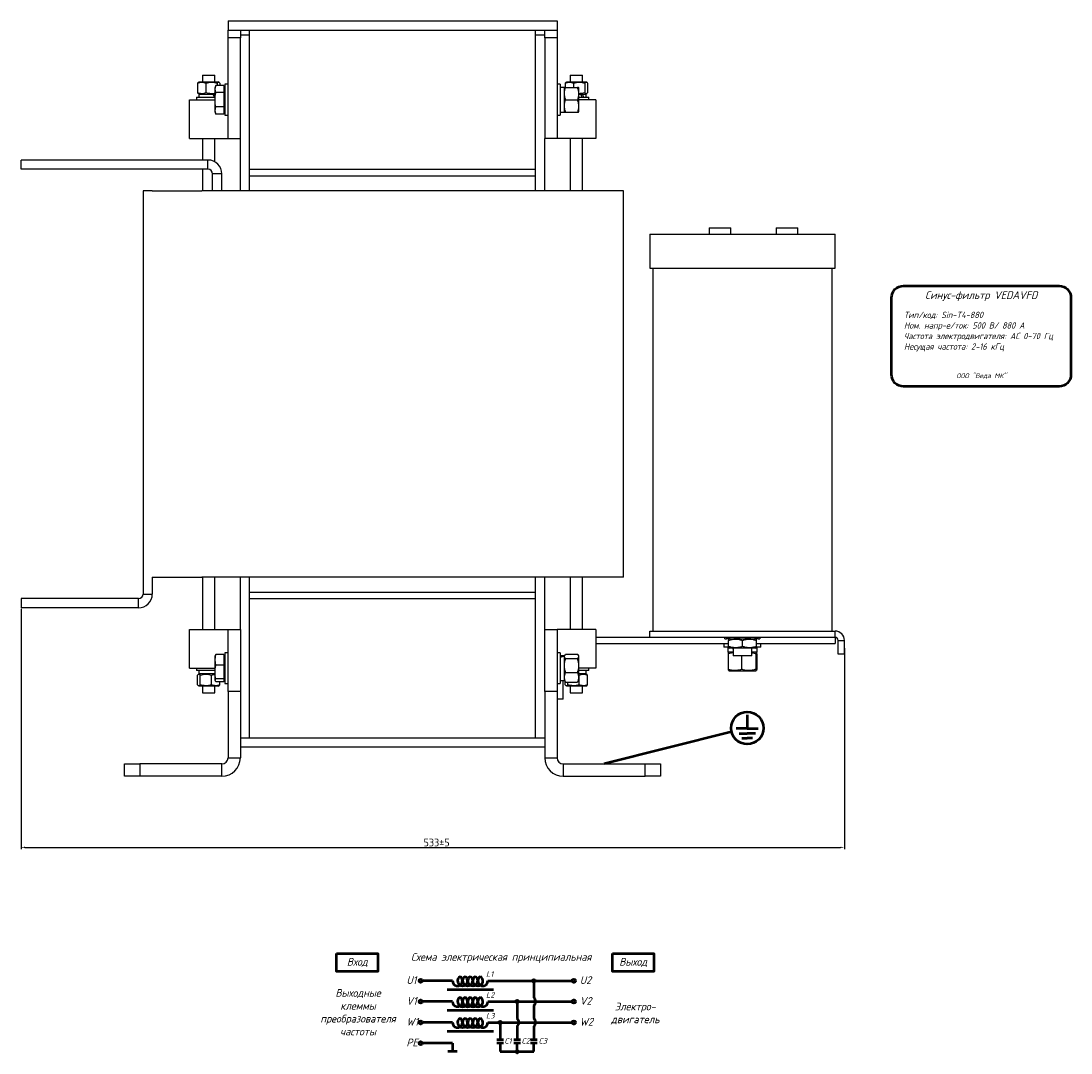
# Model space of a CAD drawing. Header units: millimetres. Extents: x -674 to 673, y -298 to 908.
# Tile 3 of 3: x -7 to 673, y 220 to 888. Entities that reach past the tile are written whole.
import ezdxf

# ---------------------------------------------------------------- set-up
doc = ezdxf.new("R2010")
doc.units = ezdxf.units.MM
doc.layers.get('0').update_dxf_attribs({"lineweight": 50})
doc.styles.add('GOST-2.304_Type-B', font='GOST Common.ttf')
doc.styles.add('GOST-2.304_Type-B_italic', font='GOST Common Italic.ttf')
doc.dimstyles.new('ISO-25', dxfattribs={"dimtxt": 5, "dimasz": 2.5, "dimexe": 1.25, "dimexo": 0.625, "dimtad": 1, "dimtoh": 1, "dimdec": 0, "dimtxsty": 'GOST-2.304_Type-B', "dimcen": 2.5, "dimadec": 0, "dimazin": 0, "dimtfac": 1, "dimtdec": 0, "dimtmove": 0, "dimatfit": 3, "dimfxl": 1, "dimarcsym": 0})

# ---------------------------------------------------------------- blocks, each defined once
blk = doc.blocks.new('Схема')
for points in [[(126.85, -17.74, 1), (128.61, -17.74, 1)], [(115.97, -31.21, 1), (117.72, -31.21, 1)], [(105.05, -44.68, 1), (106.8, -44.68, 1)], [(115.97, -63.61, 1), (117.72, -63.61, 1)]]:
    blk.add_hatch(color=0).paths.add_polyline_path(points)
for p, q in [((74.98, -17.74), (55.53, -17.74)), ((97.97, -17.74), (128.61, -17.74)), ((127.73, -17.74), (152.48, -17.74)), ((127.73, -17.74), (127.73, -28.73)), ((71.66, -23.35), (101.59, -23.35)), ((74.98, -31.21), (55.53, -31.21)), ((97.97, -31.21), (130.42, -31.21)), ((116.85, -31.21), (116.85, -42.2)), ((127.73, -33.69), (127.73, -42.2)), ((130.42, -31.21), (152.48, -31.21)), ((71.66, -36.81), (101.59, -36.81)), ((74.98, -44.68), (55.53, -44.68)), ((97.97, -44.68), (136.56, -44.68)), ((105.93, -44.68), (105.93, -55.73)), ((116.85, -47.16), (116.85, -55.73)), ((127.73, -47.16), (127.73, -55.73)), ((136.56, -44.68), (152.48, -44.68)), ((71.66, -50.28), (101.59, -50.28)), ((74.98, -58.14), (55.53, -58.14)), ((74.98, -58.14), (74.98, -63.61)), ((103.73, -55.73), (108.12, -55.73)), ((103.73, -57.8), (108.12, -57.8)), ((105.93, -57.8), (105.93, -63.61)), ((114.65, -55.73), (119.04, -55.73)), ((114.65, -57.8), (119.04, -57.8)), ((116.85, -63.61), (116.85, -57.8)), ((125.53, -55.73), (129.93, -55.73)), ((125.53, -57.8), (129.93, -57.8)), ((127.73, -63.61), (127.73, -57.8)), ((77.95, -63.61), (72.01, -63.61)), ((105.93, -63.61), (120.07, -63.61)), ((116.85, -63.61), (127.73, -63.61))]:
    blk.add_line(p, q)
for points in [[(0, 0), (26.76, 0), (26.76, -11.69), (0, -11.69)], [(178.58, 0), (205.34, 0), (205.34, -11.69), (178.58, -11.69)]]:
    blk.add_lwpolyline(points, close=True)
for centre in [(54.46, -17.74), (153.56, -17.74), (54.46, -31.21), (153.56, -31.21), (54.46, -44.68), (153.56, -44.68), (54.46, -58.14)]:
    blk.add_circle(centre, 1.08)
at = {"color": 0}
for centre in [(127.73, -17.74), (116.85, -31.21), (105.93, -44.68), (116.85, -63.61)]:
    blk.add_circle(centre, 0.876, dxfattribs=at)
for centre, radius, start, end in [((78.26, -17.74), 3.28, 180, 60), ((81.54, -17.74), 3.28, 120, 60), ((84.83, -17.74), 3.28, 120, 60), ((88.11, -17.74), 3.28, 120, 60), ((91.4, -17.74), 3.28, 120, 60), ((94.68, -17.74), 3.28, 120, 0), ((78.26, -31.21), 3.28, 180, 60), ((81.54, -31.21), 3.28, 120, 60), ((84.83, -31.21), 3.28, 120, 60), ((88.11, -31.21), 3.28, 120, 60), ((91.4, -31.21), 3.28, 120, 60), ((94.68, -31.21), 3.28, 120, 0), ((125.73, -31.21), 3.19, 308.94144, 51.05856), ((78.26, -44.68), 3.28, 180, 60), ((81.54, -44.68), 3.28, 120, 60), ((84.83, -44.68), 3.28, 120, 60), ((88.11, -44.68), 3.28, 120, 60), ((91.4, -44.68), 3.28, 120, 60), ((94.68, -44.68), 3.28, 120, 0), ((114.84, -44.68), 3.19, 308.94144, 51.05856), ((125.73, -44.68), 3.19, 308.94144, 51.05856)]:
    blk.add_arc(centre, radius, start, end)
at = {"style": 'GOST-2.304_Type-B_italic'}
for s, insert, char_height, width, attachment_point in [('Схема электрическая принципиальная', (106.53, -2.96), 5, 143.4834, 5), ('Вход', (13.38, -5.84), 5, 26.7633, 5), ('Выход', (191.96, -5.84), 5, 26.7633, 5), ('L1', (96.71, -11.66), 3.5, 76.8291, 1), ('U1', (45.18, -14.79), 5, 144.0546, 1), ('U2', (157.44, -14.79), 5, 144.0546, 1), ('Выходные\\Pклеммы\\Pпреобразователя\\Pчастоты', (13.88, -38.1), 5, 26.7633, 5), ('L2', (96.71, -25.13), 3.5, 76.8291, 1), ('V1', (45.18, -28.26), 5, 144.0546, 1), ('V2', (157.44, -28.26), 5, 144.0546, 1), ('Электро-\\Pдвигатель', (193.3, -38.93), 5, 17.1809, 5), ('L3', (96.71, -38.59), 3.5, 76.8291, 1), ('W1', (45.18, -41.72), 5, 144.0546, 1), ('W2', (157.44, -41.72), 5, 144.0546, 1), ('PE', (45.18, -55.19), 5, 144.0546, 1), ('C1', (108.57, -54.89), 3.5, 76.8291, 1), ('C2', (119.64, -54.89), 3.5, 76.8291, 1), ('C3', (130.7, -54.89), 3.5, 76.8291, 1)]:
    blk.add_mtext(s, dxfattribs=dict(at, insert=insert, char_height=char_height, width=width, attachment_point=attachment_point))
blk = doc.blocks.new('Шильдик')
blk.add_lwpolyline([(7.68, 7.68), (108.51, 7.68, -0.414214), (116.19, 0), (116.19, -49.84, -0.414214), (108.51, -57.52), (7.68, -57.52, -0.414214), (0, -49.84), (0, 0, -0.414214)], format="xyb", close=True)
at = {"style": 'GOST-2.304_Type-B_italic'}
for s, insert, char_height, width, attachment_point in [('Синус-фильтр VEDAVFD', (58.1, 0.99), 5, 100.8313, 5), ('Тип/код: Sin-T4-880\\PНом. напр-е/ток: 500 В/ 880 А\\PЧастота электродвигателя: АС 0-70 Гц\\PНесущая частота: 2-16 кГц', (8.05, -9.11), 4.096, 109.2167, 1), ('ООО "Веда МК"', (58.21, -50.78), 3.072, 115.9587, 5)]:
    blk.add_mtext(s, dxfattribs=dict(at, insert=insert, char_height=char_height, width=width, attachment_point=attachment_point))
blk = doc.blocks.new('*D63')
at = {"color": 0, "linetype": 'Continuous', "lineweight": -2, "transparency": 16777216}
for p, q in [((-6.81, 507.35), (-6.81, 351.72)), ((526.19, 481.85), (526.19, 351.72)), ((-4.31, 352.97), (523.69, 352.97))]:
    blk.add_line(p, q, dxfattribs=at)
at = {"color": 0, "linetype": 'Continuous', "transparency": 16777216}
for points in [[(-4.31, 353.39), (-4.31, 352.56), (-6.81, 352.97)], [(523.69, 353.39), (523.69, 352.56), (526.19, 352.97)]]:
    blk.add_solid(points, dxfattribs=at)
at = {"layer": 'Defpoints', "color": 0, "linetype": 'Continuous', "transparency": 16777216}
for p in [(-6.81, 507.97), (526.19, 482.47), (526.19, 352.97)]:
    blk.add_point(p, dxfattribs=at)
at = {"color": 0, "linetype": 'Continuous', "lineweight": 18, "transparency": 16777216, "insert": (262.19, 358.6), "char_height": 5, "attachment_point": 2, "style": 'GOST-2.304_Type-B'}
blk.add_mtext('533±5', dxfattribs=at)

msp = doc.modelspace()

# ---------------------------------------------------------------- linework, layer by layer
at = {"color": 7, "linetype": 'Continuous', "lineweight": 25}
for p, q in [((127.19, 887.97), (127.19, 881.97)), ((127.19, 887.97), (340.19, 887.97)), ((340.19, 887.97), (340.19, 881.97)), ((127.19, 881.97), (135.19, 881.97)), ((127.19, 876.97), (127.19, 881.97)), ((135.19, 876.97), (127.19, 876.97)), ((127.19, 811.97), (127.19, 876.97)), ((135.19, 881.97), (141.19, 881.97)), ((135.19, 881.97), (135.19, 876.97)), ((135.19, 878.97), (141.19, 878.97)), ((135.19, 811.97), (135.19, 876.97)), ((141.19, 791.97), (141.19, 881.97)), ((141.19, 881.97), (326.19, 881.97)), ((141.19, 777.97), (141.19, 878.97)), ((326.19, 881.97), (332.19, 881.97)), ((326.19, 791.97), (326.19, 881.97)), ((326.19, 777.97), (326.19, 878.97)), ((326.19, 878.97), (332.19, 878.97)), ((332.19, 876.97), (332.19, 881.97)), ((332.19, 881.97), (340.19, 881.97)), ((340.19, 876.97), (332.19, 876.97)), ((332.19, 876.97), (332.19, 811.97)), ((340.19, 881.97), (340.19, 876.97)), ((340.19, 876.97), (340.19, 811.97)), ((110.69, 852.97), (110.69, 848.57)), ((110.69, 852.97), (118.69, 852.97)), ((118.69, 848.57), (118.69, 852.97)), ((348.69, 852.97), (348.69, 848.57)), ((348.69, 852.97), (356.69, 852.97)), ((356.69, 848.57), (356.69, 852.97)), ((107.48, 847.77), (107.48, 841.47)), ((108.56, 848.57), (108, 848.24)), ((108.56, 848.57), (113.23, 848.57)), ((112.9, 847.77), (112.9, 841.47)), ((113.23, 848.57), (120.81, 848.57)), ((119.24, 846.21), (118.79, 844.97)), ((118.79, 843.9), (119.24, 846.21)), ((118.79, 843.9), (118.79, 844.97)), ((119.24, 841.59), (118.79, 843.9)), ((118.79, 836.97), (118.79, 843.9)), ((124.59, 846.21), (119.24, 846.21)), ((120.1, 847.77), (120.1, 846.21)), ((121.38, 848.24), (120.81, 848.57)), ((121.9, 847.77), (121.9, 846.21)), ((124.59, 846.21), (124.59, 841.59)), ((125.19, 844.21), (124.59, 844.81)), ((127.19, 846.97), (125.19, 846.97)), ((125.19, 846.97), (125.19, 826.97)), ((342.19, 846.97), (340.19, 846.97)), ((342.19, 846.97), (342.19, 826.97)), ((344.79, 845.02), (344.79, 828.92)), ((345.01, 844.97), (344.79, 844.6)), ((345.48, 847.77), (345.48, 844.97)), ((345.72, 844.97), (353.36, 844.97)), ((346.56, 848.57), (346, 848.24)), ((346.56, 848.57), (351.23, 848.57)), ((350.9, 847.77), (350.9, 844.97)), ((351.23, 848.57), (358.81, 848.57)), ((354.29, 844.6), (354.07, 844.97)), ((354.29, 836.97), (354.29, 844.6)), ((358.1, 847.77), (358.1, 841.47)), ((359.38, 848.24), (358.81, 848.57)), ((359.9, 847.77), (359.9, 841.47)), ((102.19, 811.97), (102.19, 836.97)), ((102.19, 836.97), (118.79, 836.97)), ((106.69, 838.57), (106.69, 836.97)), ((106.69, 838.57), (118.79, 838.57)), ((108, 841), (108.56, 840.67)), ((108.25, 840.67), (108.25, 838.57)), ((108.25, 840.67), (117.5, 840.67)), ((117.5, 840.67), (118.35, 840.67)), ((118.54, 840.67), (118.35, 840.67)), ((118.54, 840.67), (118.79, 840.67)), ((118.79, 830.04), (118.79, 836.97)), ((124.59, 841.59), (119.24, 841.59)), ((124.59, 841.59), (124.59, 832.35)), ((345.72, 836.97), (353.36, 836.97)), ((354.29, 840.67), (355.5, 840.67)), ((354.29, 838.57), (360.69, 838.57)), ((354.29, 829.35), (354.29, 836.97)), ((365.19, 836.97), (354.29, 836.97)), ((355.5, 840.67), (356.35, 840.67)), ((356.54, 840.67), (356.35, 840.67)), ((356.54, 840.67), (359.13, 840.67)), ((358.81, 840.67), (359.38, 841)), ((359.13, 838.57), (359.13, 840.67)), ((360.69, 836.97), (360.69, 838.57)), ((365.19, 836.97), (365.19, 811.97)), ((118.79, 830.04), (119.24, 832.35)), ((119.24, 827.73), (118.79, 830.04)), ((118.79, 828.97), (118.79, 830.04)), ((124.59, 832.35), (119.24, 832.35)), ((124.59, 832.35), (124.59, 827.73)), ((124.59, 829.14), (125.19, 829.74)), ((344.79, 829.35), (345.01, 828.97)), ((354.07, 828.97), (354.29, 829.35)), ((118.79, 828.97), (119.24, 827.73)), ((124.59, 827.73), (119.24, 827.73)), ((125.19, 826.97), (127.19, 826.97)), ((340.19, 826.97), (342.19, 826.97)), ((342.19, 828.92), (344.79, 828.92)), ((345.72, 828.97), (353.36, 828.97)), ((102.19, 811.97), (127.19, 811.97)), ((110.69, 811.97), (110.69, 797.97)), ((118.69, 796.77), (118.69, 811.97)), ((127.19, 811.97), (135.19, 811.97)), ((135.19, 777.97), (135.19, 811.97)), ((340.19, 811.97), (332.19, 811.97)), ((332.19, 777.97), (332.19, 811.97)), ((365.19, 811.97), (340.19, 811.97)), ((348.69, 811.97), (348.69, 777.97)), ((356.69, 777.97), (356.69, 811.97)), ((-6.81, 791.97), (-6.81, 797.97)), ((114.19, 797.97), (-6.81, 797.97)), ((114.19, 791.97), (114.19, 797.97)), ((114.19, 791.97), (-6.81, 791.97)), ((110.69, 791.97), (110.69, 777.97)), ((123.19, 788.97), (117.19, 788.97)), ((117.19, 777.97), (117.19, 788.97)), ((123.19, 777.97), (123.19, 788.97)), ((141.19, 791.97), (326.19, 791.97)), ((141.19, 777.97), (141.19, 787.75)), ((141.19, 787.75), (326.19, 787.75)), ((326.19, 777.97), (326.19, 787.75)), ((78.19, 777.97), (72.19, 777.97)), ((72.19, 777.97), (72.19, 516.97)), ((78.19, 777.97), (110.19, 777.97)), ((351.19, 777.97), (110.19, 777.97)), ((383.19, 777.97), (351.19, 777.97)), ((383.19, 527.97), (383.19, 777.97)), ((400.19, 749.97), (400.19, 727.97)), ((400.19, 749.97), (460.19, 749.97)), ((438.76, 753.97), (438.76, 749.97)), ((438.76, 753.97), (445.76, 753.97)), ((445.76, 753.97), (452.76, 753.97)), ((452.76, 749.97), (452.76, 753.97)), ((460.19, 749.97), (520.19, 749.97)), ((482.06, 753.97), (482.06, 749.97)), ((482.06, 753.97), (489.06, 753.97)), ((489.06, 753.97), (496.06, 753.97)), ((496.06, 749.97), (496.06, 753.97)), ((520.19, 727.97), (520.19, 749.97)), ((400.19, 727.97), (460.19, 727.97)), ((402.19, 727.97), (402.19, 492.97)), ((460.19, 727.97), (520.19, 727.97)), ((518.19, 492.97), (518.19, 727.97)), ((78.19, 527.97), (78.19, 516.97)), ((78.19, 527.97), (110.19, 527.97)), ((351.19, 527.97), (110.19, 527.97)), ((110.69, 527.97), (110.69, 493.97)), ((118.69, 493.97), (118.69, 527.97)), ((135.19, 493.97), (135.19, 527.97)), ((141.19, 423.97), (141.19, 527.97)), ((141.19, 518.19), (141.19, 527.97)), ((326.19, 423.97), (326.19, 527.97)), ((326.19, 518.19), (326.19, 527.97)), ((332.19, 493.97), (332.19, 527.97)), ((348.69, 527.97), (348.69, 493.97)), ((383.19, 527.97), (351.19, 527.97)), ((356.69, 493.97), (356.69, 527.97)), ((72.19, 516.97), (78.19, 516.97)), ((141.19, 518.19), (326.19, 518.19)), ((-6.81, 513.97), (-6.81, 507.97)), ((69.19, 513.97), (-6.81, 513.97)), ((69.19, 507.97), (69.19, 513.97)), ((141.19, 423.97), (141.19, 513.97)), ((141.19, 513.97), (326.19, 513.97)), ((326.19, 423.97), (326.19, 513.97)), ((69.19, 507.97), (-6.81, 507.97)), ((102.19, 468.97), (102.19, 493.97)), ((102.19, 493.97), (127.19, 493.97)), ((127.19, 493.97), (135.19, 493.97)), ((127.19, 453.97), (127.19, 493.97)), ((135.19, 493.97), (135.19, 453.97)), ((332.19, 453.97), (332.19, 493.97)), ((332.19, 493.97), (340.19, 493.97)), ((340.19, 493.97), (340.19, 453.97)), ((365.19, 493.97), (340.19, 493.97)), ((365.19, 493.97), (365.19, 468.97)), ((400.19, 492.97), (520.19, 492.97)), ((400.19, 488.97), (400.19, 492.97)), ((520.19, 488.97), (520.19, 492.97)), ((365.19, 488.97), (400.19, 488.97)), ((365.19, 484.97), (451.19, 484.97)), ((400.19, 488.97), (520.19, 488.97)), ((448.19, 484.97), (448.19, 482.47)), ((448.83, 487.97), (448.83, 488.97)), ((448.83, 487.97), (449.94, 487.97)), ((449.94, 488.97), (449.94, 487.97)), ((450.4, 487.97), (449.94, 487.97)), ((450.4, 487.97), (450.4, 488.97)), ((452.06, 487.97), (450.4, 487.97)), ((451.56, 487.97), (451.19, 487.76)), ((451.19, 482.99), (451.19, 486.95)), ((452.06, 487.97), (452.06, 488.97)), ((452.06, 487.97), (454.96, 487.97)), ((454.96, 488.97), (454.96, 487.97)), ((455.14, 487.97), (454.96, 487.97)), ((455.14, 487.97), (455.14, 488.97)), ((458.4, 487.97), (455.14, 487.97)), ((458.4, 487.97), (458.4, 488.97)), ((458.4, 487.97), (461.98, 487.97)), ((460.19, 482.99), (460.19, 486.95)), ((461.98, 488.97), (461.98, 487.97)), ((465.24, 487.97), (461.98, 487.97)), ((465.24, 487.97), (465.24, 488.97)), ((465.42, 487.97), (465.24, 487.97)), ((465.42, 487.97), (465.42, 488.97)), ((465.42, 487.97), (468.32, 487.97)), ((468.32, 488.97), (468.32, 487.97)), ((469.98, 487.97), (468.32, 487.97)), ((469.19, 487.76), (468.81, 487.97)), ((469.19, 482.99), (469.19, 486.95)), ((469.19, 484.97), (520.19, 484.97)), ((469.98, 487.97), (469.98, 488.97)), ((470.44, 487.97), (469.98, 487.97)), ((470.44, 487.97), (470.44, 488.97)), ((470.44, 487.97), (471.55, 487.97)), ((471.55, 488.97), (471.55, 487.97)), ((472.19, 482.47), (472.19, 484.97)), ((520.19, 488.97), (520.19, 484.97)), ((522.19, 486.97), (526.19, 486.97)), ((522.19, 477.97), (522.19, 486.97)), ((526.19, 477.97), (526.19, 486.97)), ((118.79, 474.31), (119.24, 477.75)), ((118.86, 477.18), (118.79, 476.97)), ((118.79, 474.31), (118.79, 476.97)), ((119.24, 477.75), (118.95, 477.15)), ((124.59, 477.75), (119.24, 477.75)), ((124.59, 477.75), (124.59, 470.87)), ((125.19, 476.21), (124.59, 476.81)), ((127.19, 478.97), (125.19, 478.97)), ((125.19, 478.97), (125.19, 458.97)), ((342.19, 478.97), (340.19, 478.97)), ((342.19, 478.97), (342.19, 458.97)), ((344.79, 477.02), (342.19, 477.02)), ((345.25, 477.39), (344.79, 476.6)), ((344.79, 477.02), (344.79, 476.95)), ((344.79, 476.95), (344.79, 476.62)), ((344.79, 476.62), (344.79, 460.92)), ((345.72, 478.01), (353.36, 478.01)), ((354.29, 476.6), (353.83, 477.39)), ((354.29, 466.6), (354.29, 476.6)), ((451.06, 482.47), (448.19, 482.47)), ((450.64, 482.47), (450.64, 479.37)), ((454.19, 479.37), (450.64, 479.37)), ((450.92, 478.35), (450.92, 468.19)), ((451.56, 479.37), (451.17, 479.15)), ((451.19, 482.19), (451.56, 481.97)), ((468.81, 481.97), (451.56, 481.97)), ((454.19, 481.97), (454.19, 476.97)), ((466.19, 476.97), (454.19, 476.97)), ((459.62, 476.97), (459.62, 468.19)), ((466.19, 476.97), (466.19, 481.97)), ((469.74, 479.37), (466.19, 479.37)), ((468.81, 481.97), (469.19, 482.19)), ((469.21, 479.15), (468.81, 479.37)), ((468.89, 478.35), (468.89, 468.19)), ((470.23, 482.47), (469.31, 482.47)), ((469.46, 478.35), (469.46, 468.19)), ((469.74, 479.37), (469.74, 482.47)), ((472.19, 482.47), (470.23, 482.47)), ((526.19, 477.97), (522.19, 477.97)), ((119.24, 470.87), (118.79, 474.31)), ((118.79, 466.48), (118.79, 474.31)), ((124.59, 470.87), (119.24, 470.87)), ((124.59, 470.87), (124.59, 462.09)), ((345.72, 475.13), (353.36, 475.13)), ((102.19, 468.97), (118.79, 468.97)), ((106.69, 468.97), (106.69, 467.37)), ((118.79, 467.37), (106.69, 467.37)), ((107.48, 458.17), (107.48, 464.47)), ((108.56, 465.27), (108, 464.94)), ((108.25, 467.37), (108.25, 465.27)), ((118.79, 465.27), (108.25, 465.27)), ((109.27, 458.17), (109.27, 464.47)), ((116.48, 458.17), (116.48, 464.47)), ((118.79, 461.14), (118.79, 466.48)), ((345.72, 466.09), (353.36, 466.09)), ((365.19, 468.97), (354.29, 468.97)), ((360.69, 467.37), (354.29, 467.37)), ((354.29, 461.35), (354.29, 466.6)), ((359.13, 465.27), (354.29, 465.27)), ((354.48, 458.17), (354.48, 464.47)), ((359.38, 464.94), (358.81, 465.27)), ((359.13, 465.27), (359.13, 467.37)), ((359.9, 464.47), (359.38, 464.9)), ((359.9, 458.17), (359.9, 464.47)), ((360.69, 467.37), (360.69, 468.97)), ((451.15, 467.41), (451.56, 467.17)), ((451.56, 467.17), (468.81, 467.17)), ((468.81, 467.17), (469.23, 467.41)), ((108, 457.7), (108.56, 457.37)), ((120.81, 457.37), (108.56, 457.37)), ((110.69, 457.37), (110.69, 452.97)), ((118.69, 452.97), (118.69, 457.37)), ((118.79, 461.14), (119.24, 462.09)), ((119.24, 460.19), (118.79, 461.14)), ((118.79, 460.97), (118.79, 461.14)), ((118.79, 460.97), (118.86, 460.77)), ((124.59, 462.09), (119.24, 462.09)), ((124.59, 460.19), (119.24, 460.19)), ((120.81, 457.37), (121.38, 457.7)), ((121.38, 457.74), (121.9, 458.17)), ((121.9, 458.17), (121.9, 460.19)), ((124.59, 462.09), (124.59, 460.19)), ((124.59, 461.14), (125.19, 461.74)), ((125.19, 458.97), (127.19, 458.97)), ((340.19, 458.97), (342.19, 458.97)), ((342.19, 460.92), (344.79, 460.92)), ((344.19, 448.97), (344.19, 460.92)), ((344.79, 461.35), (345.25, 460.55)), ((345.48, 458.17), (345.48, 460.22)), ((345.72, 459.93), (353.36, 459.93)), ((346, 457.7), (346.56, 457.37)), ((358.81, 457.37), (346.56, 457.37)), ((347.27, 458.17), (347.27, 459.93)), ((348.69, 457.37), (348.69, 452.97)), ((353.83, 460.55), (354.29, 461.35)), ((356.69, 452.97), (356.69, 457.37)), ((358.81, 457.37), (359.38, 457.7)), ((359.38, 457.74), (359.9, 458.17)), ((110.69, 452.97), (118.69, 452.97)), ((135.19, 453.97), (127.19, 453.97)), ((127.19, 453.97), (127.19, 410.97)), ((135.19, 453.97), (135.19, 410.97)), ((332.19, 453.97), (332.19, 410.97)), ((340.19, 453.97), (332.19, 453.97)), ((340.19, 453.97), (340.19, 410.97)), ((344.19, 448.97), (340.19, 448.97)), ((348.69, 452.97), (356.69, 452.97)), ((135.19, 423.97), (141.19, 423.97)), ((141.19, 423.97), (326.19, 423.97)), ((326.19, 423.97), (332.19, 423.97)), ((135.19, 417.97), (332.19, 417.97)), ((127.19, 410.97), (135.19, 410.97)), ((332.19, 410.97), (340.19, 410.97)), ((60.19, 398.97), (60.19, 406.97)), ((60.19, 406.97), (70.19, 406.97)), ((70.19, 406.97), (70.19, 398.97)), ((123.19, 406.97), (70.19, 406.97)), ((123.19, 398.97), (123.19, 406.97)), ((344.19, 406.97), (344.19, 398.97)), ((344.19, 406.97), (397.19, 406.97)), ((397.19, 398.97), (397.19, 406.97)), ((397.19, 406.97), (407.19, 406.97)), ((407.19, 406.97), (407.19, 398.97)), ((70.19, 398.97), (60.19, 398.97)), ((123.19, 398.97), (70.19, 398.97)), ((344.19, 398.97), (397.19, 398.97)), ((407.19, 398.97), (397.19, 398.97))]:
    msp.add_line(p, q, dxfattribs=at)
for p, q in [((463.32, 438.66), (463.32, 429.94)), ((463.32, 429.94), (456.2, 429.94)), ((463.32, 429.94), (470.44, 429.94)), ((453.13, 427.74), (370.69, 406.97)), ((458.04, 426.77), (463.32, 426.77)), ((459.87, 423.6), (463.32, 423.6)), ((468.6, 426.77), (463.32, 426.77)), ((466.77, 423.6), (463.32, 423.6))]:
    msp.add_line(p, q)
msp.add_circle((463.32, 430.19), 10.48)
for centre, radius, start, end in [((114.19, 788.97), 9, 0, 90), ((114.19, 788.97), 3, 0, 90), ((69.19, 516.97), 3, 270, 0), ((69.19, 516.97), 9, 270, 0), ((520.19, 486.97), 6, 0, 90), ((520.19, 486.97), 2, 0, 90), ((123.19, 410.97), 4, 270, 0), ((123.19, 410.97), 12, 270, 0), ((344.19, 410.97), 12, 180, 270), ((344.19, 410.97), 4, 180, 270)]:
    msp.add_arc(centre, radius, start, end, dxfattribs=at)
for centre, major_axis, ratio, start_param, end_param in [((342.19, 836.97), (13.94, 0), 0.57735, 1.477424, 1.570796), ((344.79, 836.97), (13.94, 0), 0.57735, 1.570796, 1.758368), ((114.69, 838.57), (-5.65, 11.04), 0.279353, 4.570332, 4.759729), ((114.69, 840.67), (-5.65, 11.04), 0.279353, 4.52174, 4.570332), ((352.69, 838.57), (-5.65, 11.04), 0.279353, 4.570332, 4.759729), ((352.69, 840.67), (-5.65, 11.04), 0.279353, 4.380935, 4.570332), ((342.19, 468.97), (13.82, 3.49), 0.524744, 1.251413, 1.438984), ((344.79, 468.97), (13.82, 3.49), 0.524744, 1.438984, 1.626556), ((460.19, 479.37), (-8.61, 16.4), 0.251857, 1.28147, 1.338688)]:
    msp.add_ellipse(centre, major_axis=major_axis, ratio=ratio, start_param=start_param, end_param=end_param, dxfattribs=at)
for points, knots in [([(107.48, 847.77), (107.95, 847.94), (108.9, 848.28), (110.74, 848.46), (112.06, 848.04), (112.9, 847.77)], [0, 0, 0, 0, 0.264862, 0.535468, 1, 1, 1, 1]), ([(108, 848.11), (107.9, 848.1), (107.73, 848.09), (107.56, 847.87), (107.48, 847.77)], [0, 0, 0, 0, 0.545136, 1, 1, 1, 1]), ([(112.9, 847.77), (113.52, 847.94), (114.79, 848.28), (117.24, 848.46), (118.99, 848.04), (120.1, 847.77)], [0, 0, 0, 0, 0.264862, 0.535468, 1, 1, 1, 1]), ([(120.1, 847.77), (120.18, 847.86), (120.55, 848.29), (121.17, 848.52), (121.68, 848), (121.9, 847.77)], [0, 0, 0, 0, 0.132102, 0.636286, 1, 1, 1, 1]), ([(345.72, 836.97), (345.51, 837.67), (345.1, 839.07), (344.94, 841.15), (345.17, 843.14), (345.53, 844.36), (345.72, 844.97)], [0, 0, 0, 0, 0.264604, 0.534947, 0.765343, 1, 1, 1, 1]), ([(345.72, 844.97), (345.61, 844.97), (345.31, 844.97), (345.01, 844.97), (345.05, 844.97), (345.06, 844.97)], [0, 0, 0, 0, 0.262509, 0.761384, 1, 1, 1, 1]), ([(345.48, 847.77), (345.95, 847.94), (346.9, 848.28), (348.74, 848.46), (350.06, 848.04), (350.9, 847.77)], [0, 0, 0, 0, 0.264862, 0.535468, 1, 1, 1, 1]), ([(346, 848.11), (345.9, 848.1), (345.73, 848.09), (345.56, 847.87), (345.48, 847.77)], [0, 0, 0, 0, 0.545136, 1, 1, 1, 1]), ([(350.9, 847.77), (351.52, 847.94), (352.79, 848.28), (355.24, 848.46), (356.99, 848.04), (358.1, 847.77)], [0, 0, 0, 0, 0.264862, 0.535468, 1, 1, 1, 1]), ([(353.36, 844.97), (353.56, 844.28), (353.98, 842.87), (354.13, 840.79), (353.91, 838.81), (353.54, 837.59), (353.36, 836.97)], [0, 0, 0, 0, 0.264604, 0.534947, 0.765343, 1, 1, 1, 1]), ([(354.02, 844.97), (354.03, 844.97), (354.07, 844.97), (353.78, 844.97), (353.46, 844.97), (353.36, 844.97)], [0, 0, 0, 0, 0.22577, 0.737483, 1, 1, 1, 1]), ([(358.1, 847.77), (358.18, 847.86), (358.55, 848.29), (359.17, 848.52), (359.68, 848), (359.9, 847.77)], [0, 0, 0, 0, 0.132102, 0.636286, 1, 1, 1, 1]), ([(112.9, 841.47), (112.43, 841.3), (111.48, 840.97), (109.63, 840.78), (108.31, 841.2), (107.48, 841.47)], [0, 0, 0, 0, 0.2648623, 0.535468, 1, 1, 1, 1]), ([(107.48, 841.47), (107.56, 841.37), (107.73, 841.16), (107.9, 841.14), (108, 841.13)], [0, 0, 0, 0, 0.454864, 1, 1, 1, 1]), ([(118.79, 841.16), (118.6, 841.11), (117.77, 840.91), (115.76, 840.8), (114, 841.21), (112.9, 841.47)], [0, 0, 0, 0, 0.098514, 0.430353, 1, 1, 1, 1]), ([(118.79, 836.97), (118.87, 838.48), (118.96, 840.03), (119.23, 841.55), (119.24, 841.59)], [0, 0, 0, 0, 0.973005, 1, 1, 1, 1]), ([(119.24, 832.35), (119.17, 832.74), (118.9, 834.26), (118.84, 835.81), (118.79, 836.97)], [0, 0, 0, 0, 0.253067, 1, 1, 1, 1]), ([(345.72, 828.97), (345.51, 829.67), (345.1, 831.07), (344.94, 833.15), (345.17, 835.14), (345.53, 836.36), (345.72, 836.97)], [0, 0, 0, 0, 0.264604, 0.534947, 0.765343, 1, 1, 1, 1]), ([(353.36, 836.97), (353.56, 836.28), (353.98, 834.87), (354.13, 832.79), (353.91, 830.81), (353.54, 829.59), (353.36, 828.97)], [0, 0, 0, 0, 0.264604, 0.534947, 0.765343, 1, 1, 1, 1]), ([(358.1, 841.47), (357.48, 841.3), (356.23, 840.95), (354.93, 840.91), (354.29, 840.89)], [0, 0, 0, 0, 0.500423, 1, 1, 1, 1]), ([(359.9, 841.47), (359.68, 841.25), (359.17, 840.72), (358.55, 840.96), (358.18, 841.38), (358.1, 841.47)], [0, 0, 0, 0, 0.363714, 0.867898, 1, 1, 1, 1]), ([(345.05, 828.97), (345.04, 828.97), (345.01, 828.97), (345.3, 828.97), (345.61, 828.97), (345.72, 828.97)], [0, 0, 0, 0, 0.22577, 0.737483, 1, 1, 1, 1]), ([(353.36, 828.97), (353.46, 828.97), (353.77, 828.97), (354.07, 828.97), (354.03, 828.97), (354.02, 828.97)], [0, 0, 0, 0, 0.262509, 0.761384, 1, 1, 1, 1]), ([(451.19, 486.95), (451.97, 487.18), (453.55, 487.65), (455.89, 487.82), (458.13, 487.57), (459.5, 487.16), (460.19, 486.95)], [0, 0, 0, 0, 0.264605, 0.534949, 0.765344, 1, 1, 1, 1]), ([(451.19, 487.7), (451.19, 487.71), (451.19, 487.74), (451.19, 487.28), (451.19, 486.95)], [0, 0, 0, 0, 0.272149, 1, 1, 1, 1]), ([(460.19, 482.99), (459.41, 482.76), (457.83, 482.29), (455.49, 482.12), (453.25, 482.37), (451.88, 482.78), (451.19, 482.99)], [0, 0, 0, 0, 0.264605, 0.534949, 0.765344, 1, 1, 1, 1]), ([(451.19, 482.99), (451.19, 482.66), (451.19, 482.2), (451.19, 482.23), (451.19, 482.24)], [0, 0, 0, 0, 0.727824, 1, 1, 1, 1]), ([(460.19, 486.95), (460.97, 487.18), (462.55, 487.65), (464.89, 487.82), (467.13, 487.57), (468.5, 487.16), (469.19, 486.95)], [0, 0, 0, 0, 0.264605, 0.534949, 0.765344, 1, 1, 1, 1]), ([(469.19, 482.99), (468.41, 482.76), (466.83, 482.29), (464.49, 482.12), (462.25, 482.37), (460.88, 482.78), (460.19, 482.99)], [0, 0, 0, 0, 0.264605, 0.534949, 0.765344, 1, 1, 1, 1]), ([(469.19, 486.95), (469.19, 487.28), (469.19, 487.74), (469.19, 487.71), (469.19, 487.7)], [0, 0, 0, 0, 0.727824, 1, 1, 1, 1]), ([(469.19, 482.25), (469.19, 482.24), (469.19, 482.2), (469.19, 482.66), (469.19, 482.99)], [0, 0, 0, 0, 0.272149, 1, 1, 1, 1]), ([(345.72, 475.13), (345.61, 475.26), (345.3, 475.61), (344.99, 476.23), (344.98, 477.08), (345.45, 477.67), (345.72, 478.01)], [0, 0, 0, 0, 0.131291, 0.380797, 0.636406, 1, 1, 1, 1]), ([(353.36, 478.01), (353.63, 477.67), (354.09, 477.09), (354.09, 476.24), (353.78, 475.62), (353.47, 475.26), (353.36, 475.13)], [0, 0, 0, 0, 0.363593, 0.612792, 0.86871, 1, 1, 1, 1]), ([(451.18, 479.14), (451.13, 479.09), (451.05, 478.98), (450.96, 478.57), (450.92, 478.35)], [0, 0, 0, 0, 0.481983, 1, 1, 1, 1]), ([(450.92, 478.35), (451.29, 478.47), (452.36, 478.83), (453.47, 478.99), (454.19, 479.1)], [0, 0, 0, 0, 0.346531, 1, 1, 1, 1]), ([(466.19, 478.97), (466.37, 478.96), (467.29, 478.87), (468.18, 478.58), (468.89, 478.35)], [0, 0, 0, 0, 0.2003138, 1, 1, 1, 1]), ([(468.89, 478.35), (468.94, 478.58), (469.04, 479.05), (469.19, 479.22), (469.33, 478.97), (469.42, 478.56), (469.46, 478.35)], [0, 0, 0, 0, 0.264605, 0.534949, 0.765344, 1, 1, 1, 1]), ([(118.79, 466.48), (118.87, 467.91), (118.96, 469.38), (119.23, 470.83), (119.24, 470.87)], [0, 0, 0, 0, 0.973005, 1, 1, 1, 1]), ([(345.72, 466.09), (345.51, 466.88), (345.1, 468.46), (344.94, 470.81), (345.17, 473.06), (345.53, 474.44), (345.72, 475.13)], [0, 0, 0, 0, 0.264604, 0.534947, 0.765343, 1, 1, 1, 1]), ([(353.36, 475.13), (353.56, 474.35), (353.98, 472.76), (354.13, 470.41), (353.91, 468.17), (353.54, 466.79), (353.36, 466.09)], [0, 0, 0, 0, 0.264604, 0.534947, 0.765343, 1, 1, 1, 1]), ([(107.48, 464.47), (107.56, 464.56), (107.93, 464.99), (108.55, 465.22), (109.06, 464.7), (109.27, 464.47)], [0, 0, 0, 0, 0.132102, 0.636286, 1, 1, 1, 1]), ([(109.27, 464.47), (109.9, 464.64), (111.16, 464.98), (113.62, 465.16), (115.37, 464.74), (116.48, 464.47)], [0, 0, 0, 0, 0.264862, 0.535468, 1, 1, 1, 1]), ([(116.48, 464.47), (116.95, 464.65), (117.71, 464.94), (118.49, 464.98), (118.79, 465)], [0, 0, 0, 0, 0.620076, 1, 1, 1, 1]), ([(119.24, 462.09), (119.17, 462.46), (118.9, 463.91), (118.84, 465.38), (118.79, 466.48)], [0, 0, 0, 0, 0.2530667, 1, 1, 1, 1]), ([(345.72, 459.93), (345.51, 460.47), (345.1, 461.55), (344.94, 463.15), (345.17, 464.68), (345.53, 465.62), (345.72, 466.09)], [0, 0, 0, 0, 0.264604, 0.534947, 0.765343, 1, 1, 1, 1]), ([(353.36, 466.09), (353.56, 465.56), (353.98, 464.48), (354.13, 462.87), (353.91, 461.34), (353.54, 460.4), (353.36, 459.93)], [0, 0, 0, 0, 0.2646044, 0.5349466, 0.7653425, 1, 1, 1, 1]), ([(354.48, 464.47), (354.95, 464.64), (355.9, 464.98), (357.74, 465.16), (359.06, 464.74), (359.9, 464.47)], [0, 0, 0, 0, 0.264862, 0.535468, 1, 1, 1, 1]), ([(450.92, 468.19), (450.97, 467.95), (451.05, 467.53), (451.14, 467.47), (451.18, 467.45)], [0, 0, 0, 0, 0.584433, 1, 1, 1, 1]), ([(459.62, 468.19), (458.57, 467.89), (456.82, 467.37), (454.24, 467.37), (452.39, 467.71), (451.29, 468.07), (450.92, 468.19)], [0, 0, 0, 0, 0.363821, 0.613049, 0.868997, 1, 1, 1, 1]), ([(468.89, 468.19), (468.08, 467.96), (466.46, 467.49), (464.05, 467.32), (461.74, 467.57), (460.33, 467.98), (459.62, 468.19)], [0, 0, 0, 0, 0.264605, 0.534949, 0.765344, 1, 1, 1, 1]), ([(469.46, 468.19), (469.41, 467.96), (469.31, 467.49), (469.16, 467.32), (469.02, 467.57), (468.93, 467.98), (468.89, 468.19)], [0, 0, 0, 0, 0.264605, 0.534949, 0.765344, 1, 1, 1, 1]), ([(109.27, 458.17), (109.06, 457.95), (108.55, 457.42), (107.93, 457.66), (107.56, 458.08), (107.48, 458.17)], [0, 0, 0, 0, 0.363714, 0.8678983, 1, 1, 1, 1]), ([(116.48, 458.17), (115.86, 458), (114.59, 457.67), (112.14, 457.48), (110.38, 457.9), (109.27, 458.17)], [0, 0, 0, 0, 0.264862, 0.535468, 1, 1, 1, 1]), ([(121.9, 458.17), (121.43, 458), (120.48, 457.67), (118.63, 457.48), (117.32, 457.9), (116.48, 458.17)], [0, 0, 0, 0, 0.264862, 0.535468, 1, 1, 1, 1]), ([(345.28, 460.56), (345.32, 460.48), (345.41, 460.26), (345.61, 460.05), (345.72, 459.93)], [0, 0, 0, 0, 0.408009, 1, 1, 1, 1]), ([(347.27, 458.17), (347.06, 457.95), (346.55, 457.42), (345.93, 457.66), (345.56, 458.08), (345.48, 458.17)], [0, 0, 0, 0, 0.363714, 0.867898, 1, 1, 1, 1]), ([(354.48, 458.17), (353.86, 458), (352.59, 457.67), (350.14, 457.48), (348.38, 457.9), (347.27, 458.17)], [0, 0, 0, 0, 0.264862, 0.535468, 1, 1, 1, 1]), ([(353.36, 459.93), (353.47, 460.05), (353.67, 460.26), (353.76, 460.48), (353.8, 460.56)], [0, 0, 0, 0, 0.591891, 1, 1, 1, 1]), ([(359.9, 458.17), (359.43, 458), (358.48, 457.67), (356.63, 457.48), (355.32, 457.9), (354.48, 458.17)], [0, 0, 0, 0, 0.264862, 0.535468, 1, 1, 1, 1])]:
    msp.add_open_spline(points, degree=3, knots=knots, dxfattribs=at)

# ---------------------------------------------------------------- block references
for name, p in [('Шильдик', (556.68, 708.84)), ('Схема', (197.49, 284.3))]:
    msp.add_blockref(name, p)

# ---------------------------------------------------------------- dimensions: what is measured, and where the dimension line sits
at = {"color": 7, "linetype": 'Continuous', "lineweight": 18}
dim = msp.add_linear_dim(base=(526.19, 352.97), p1=(-6.81, 507.97), p2=(526.19, 482.47), text='533±5', dimstyle='ISO-25', dxfattribs=at)
dim.commit()
dim.dimension.update_dxf_attribs({"geometry": '*D63', "text_midpoint": (262.19, 352.97), "dimtype": 160})

doc.saveas('drawing.dxf')
